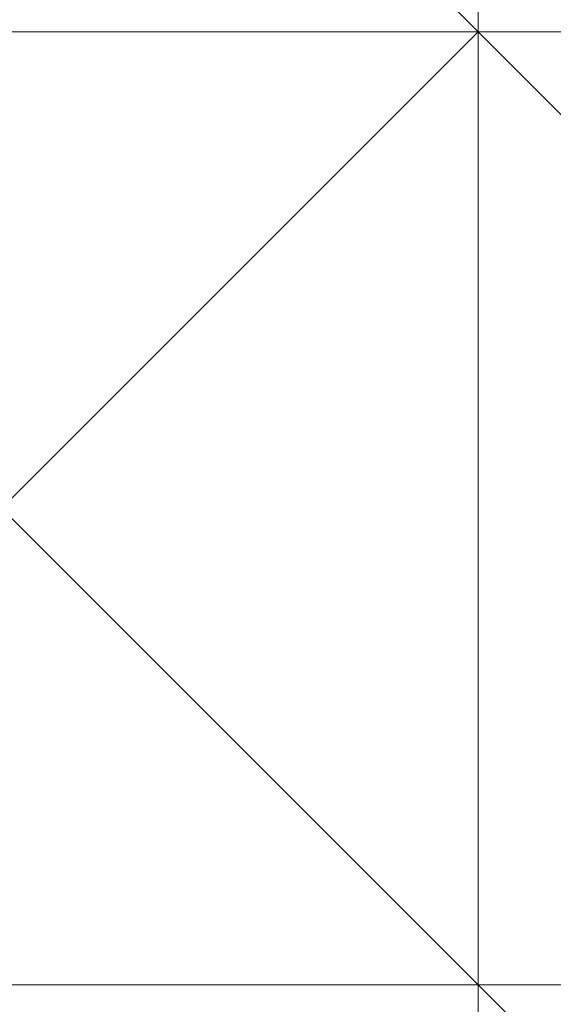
# Model space of a CAD drawing. Header units: inches. Extents: x -79624 to 52587, y -27526 to 10116.
# Tile 197 of 256: x 5679.74 to 5684.77, y -7217.5 to -7208.22. Entities that reach past the tile are written whole.
import ezdxf
from ezdxf import colors
from ezdxf.entities.mleader import LeaderData, LeaderLine
from ezdxf.math import Vec2, Vec3

# ---------------------------------------------------------------- set-up
doc = ezdxf.new("R2010")
doc.units = ezdxf.units.IN
doc.header["$MEASUREMENT"] = 0
doc.layers.add('- მექანიკური ნაწილი', color=7, linetype='Continuous', lineweight=18)
doc.layers.add('Dimensioning - General', color=7, linetype='Continuous')
doc.styles.add('CT', font='ARIALN.TTF', dxfattribs={"height": 200})
doc.styles.add('GENERATED_STYLE_1', font='txt')
doc.dimstyles.new('GENERATED_STYLE__1', dxfattribs={"dimtxt": 100, "dimasz": 76, "dimexe": 0.18, "dimexo": 0.0625, "dimgap": 0, "dimtad": 0, "dimdec": 0, "dimlfac": 0.1, "dimzin": 0, "dimdsep": 46, "dimtxsty": 'GENERATED_STYLE_1', "dimblk": 'ARROWHEAD_5', "dimblk1": 'ARROWHEAD_5', "dimblk2": 'ARROWHEAD_5', "dimcen": 0.09, "dimse1": 1, "dimse2": 1, "dimclrd": 7, "dimclre": 7, "dimclrt": 7, "dimadec": 0, "dimazin": 0, "dimtfac": 1, "dimtdec": 4, "dimtmove": 0, "dimatfit": 3, "dimfxl": 1, "dimtolj": 1, "dimtzin": 0, "dimarcsym": 0})

# ---------------------------------------------------------------- blocks, each defined once
blk = doc.blocks.new('ARROWHEAD_5')
at = {"linetype": 'Continuous', "lineweight": 0}
blk.add_hatch(color=0, dxfattribs=at).paths.add_polyline_path([(-1, 0.2679), (0, 0), (-1, -0.2679)])
at = {"color": 0, "linetype": 'Continuous', "lineweight": 0}
blk.add_line((0, 0), (-1, 0), dxfattribs=at)
blk = doc.blocks.new('*D249')
at = {"layer": 'Defpoints', "color": 0, "linetype": 'Continuous', "transparency": 16777216}
for p in [(358.5559, 209.2034), (25258.5559, 209.2034), (1258.5559, -26125.7224)]:
    blk.add_point(p, dxfattribs=at)
at = {"layer": 'Dimensioning - General', "color": 7, "linetype": 'Continuous', "lineweight": -2, "transparency": 16777216}
for p, q in [((358.5559, 133.2034), (358.5559, -12795.7235)), ((358.5559, -26049.7224), (358.5559, -13148.1045))]:
    blk.add_line(p, q, dxfattribs=at)
at = {"layer": 'Dimensioning - General', "color": 7, "linetype": 'Continuous', "lineweight": -2, "transparency": 16777216, "xscale": 76.00000000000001, "yscale": 76.00000000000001, "zscale": 76.00000000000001}
for p, rotation in [((358.5559, 209.2034), 90), ((358.5559, -26125.7224), 270)]:
    blk.add_blockref('ARROWHEAD_5', p, dxfattribs=dict(at, rotation=rotation))
at = {"layer": 'Dimensioning - General', "color": 7, "linetype": 'Continuous', "lineweight": 13, "transparency": 16777216, "insert": (358.5559, -12971.914), "char_height": 100, "attachment_point": 5, "rotation": 90, "style": 'GENERATED_STYLE_1'}
blk.add_mtext('\\A1;2633', dxfattribs=at)
blk = doc.blocks.new('_DotSmall')
at = {"color": 0, "linetype": 'ByBlock', "const_width": 0.5}
blk.add_lwpolyline([(-0.0625, 0, 1), (0.0625, 0, 1)], format="xyb", close=True, dxfattribs=at)

msp = doc.modelspace()

# ---------------------------------------------------------------- linework, layer by layer
at = {"layer": '- მექანიკური ნაწილი', "color": 7, "lineweight": 0}
for points in [[(5684.05963, -7702.34471), (5684.05963, -7199.35115), (5657.11354, -7199.35115), (5684.05963, -7199.35115), (5657.11354, -7199.35115), (5684.05963, -7199.35115), (5657.11354, -7199.35115), (5657.11354, -7037.67465), (5639.14949, -7037.67465), (5639.14949, -7010.72856), (5630.16746, -7010.72856), (5630.16746, -7037.67465), (5639.14949, -7037.67465), (5657.11354, -7037.67465), (5639.14949, -7037.67465), (5639.14949, -7199.35115), (5630.16746, -7199.35115), (5639.14949, -7199.35115), (5639.14949, -7702.34471)], [(5782.86193, -7037.67465), (5728.96977, -7037.67465), (5684.05963, -7037.67465), (5684.05963, -7199.35115), (5684.05963, -7702.34471), (5657.11354, -7702.34471), (5657.11354, -7855.03918), (5639.14949, -7855.03918), (5639.14949, -7890.96729)], [(5657.11354, -7037.67465), (5657.11354, -7199.35115), (5684.05963, -7199.35115), (5684.05963, -7702.34471)], [(5630.16746, -7702.34471), (5630.16746, -7199.35115), (5666.09557, -7199.35115), (5737.95179, -7199.35115), (5737.95179, -7208.33317), (5666.09557, -7208.33317), (5737.95179, -7208.33317), (5791.84396, -7208.33317)], [(5728.96977, -7199.35115), (5684.05963, -7199.35115), (5684.05963, -7702.34471)]]:
    msp.add_lwpolyline(points, dxfattribs=at)
at = {"layer": '- მექანიკური ნაწილი', "lineweight": 0}
for points in [[(5675.0776, -7199.35115), (5684.05963, -7208.33317), (5675.0776, -7208.33317)], [(5684.05963, -7208.33317), (5675.0776, -7208.33317), (5684.05963, -7208.33317)], [(5675.0776, -7208.33317), (5684.05963, -7208.33317), (5675.0776, -7208.33317)], [(5675.0776, -7208.33317), (5684.05963, -7208.33317), (5675.0776, -7208.33317)], [(5675.0776, -7208.33317), (5684.05963, -7208.33317), (5675.0776, -7208.33317)], [(5675.0776, -7208.33317), (5684.05963, -7208.33317), (5675.0776, -7208.33317)], [(5675.0776, -7208.33317), (5684.05963, -7208.33317), (5675.0776, -7208.33317)], [(5675.0776, -7208.33317), (5684.05963, -7217.3152), (5675.0776, -7208.33317)], [(5675.0776, -7208.33317), (5684.05963, -7217.3152), (5675.0776, -7208.33317)], [(5675.0776, -7208.33317), (5684.05963, -7217.3152), (5675.0776, -7208.33317)], [(5675.0776, -7208.33317), (5684.05963, -7217.3152)], [(5675.0776, -7217.3152), (5684.05963, -7208.33317)], [(5675.0776, -7208.33317), (5684.05963, -7208.33317), (5675.0776, -7208.33317)], [(5675.0776, -7208.33317), (5684.05963, -7208.33317), (5675.0776, -7208.33317)], [(5675.0776, -7208.33317), (5684.05963, -7208.33317), (5675.0776, -7208.33317)], [(5675.0776, -7208.33317), (5684.05963, -7208.33317), (5675.0776, -7208.33317)], [(5675.0776, -7208.33317), (5684.05963, -7208.33317), (5675.0776, -7208.33317)], [(5675.0776, -7208.33317), (5684.05963, -7208.33317), (5675.0776, -7208.33317)], [(5675.0776, -7208.33317), (5684.05963, -7208.33317), (5675.0776, -7208.33317)], [(5675.0776, -7208.33317), (5684.05963, -7208.33317), (5675.0776, -7208.33317)], [(5675.0776, -7208.33317), (5684.05963, -7208.33317), (5675.0776, -7208.33317)], [(5675.0776, -7208.33317), (5684.05963, -7208.33317), (5675.0776, -7208.33317)], [(5675.0776, -7208.33317), (5684.05963, -7208.33317), (5675.0776, -7208.33317)], [(5675.0776, -7208.33317), (5684.05963, -7208.33317), (5675.0776, -7208.33317)], [(5675.0776, -7208.33317), (5684.05963, -7208.33317), (5675.0776, -7208.33317)], [(5675.0776, -7208.33317), (5684.05963, -7208.33317), (5675.0776, -7208.33317)], [(5684.05963, -7217.3152), (5675.0776, -7208.33317)], [(5675.0776, -7208.33317), (5684.05963, -7217.3152), (5675.0776, -7208.33317)], [(5675.0776, -7208.33317), (5684.05963, -7217.3152), (5675.0776, -7208.33317)], [(5675.0776, -7208.33317), (5684.05963, -7217.3152), (5675.0776, -7208.33317)], [(5675.0776, -7208.33317), (5684.05963, -7217.3152)], [(5675.0776, -7208.33317), (5684.05963, -7208.33317), (5675.0776, -7208.33317)], [(5675.0776, -7208.33317), (5684.05963, -7208.33317), (5675.0776, -7208.33317)], [(5675.0776, -7208.33317), (5684.05963, -7208.33317), (5675.0776, -7208.33317)], [(5675.0776, -7208.33317), (5684.05963, -7208.33317), (5675.0776, -7208.33317)], [(5675.0776, -7208.33317), (5684.05963, -7208.33317), (5675.0776, -7208.33317)], [(5675.0776, -7208.33317), (5684.05963, -7208.33317), (5675.0776, -7208.33317)], [(5675.0776, -7208.33317), (5684.05963, -7208.33317), (5675.0776, -7208.33317)], [(5675.0776, -7208.33317), (5684.05963, -7208.33317), (5675.0776, -7208.33317)], [(5675.0776, -7208.33317), (5684.05963, -7208.33317), (5675.0776, -7208.33317)], [(5675.0776, -7208.33317), (5684.05963, -7208.33317), (5675.0776, -7208.33317)], [(5675.0776, -7208.33317), (5684.05963, -7208.33317), (5675.0776, -7208.33317)], [(5675.0776, -7208.33317), (5684.05963, -7208.33317), (5675.0776, -7208.33317)], [(5675.0776, -7208.33317), (5684.05963, -7208.33317), (5675.0776, -7208.33317)], [(5675.0776, -7208.33317), (5684.05963, -7208.33317), (5675.0776, -7208.33317)], [(5675.0776, -7208.33317), (5684.05963, -7208.33317)], [(5684.05963, -7217.3152), (5675.0776, -7208.33317)], [(5675.0776, -7208.33317), (5684.05963, -7217.3152), (5675.0776, -7208.33317)], [(5675.0776, -7208.33317), (5684.05963, -7217.3152), (5675.0776, -7208.33317)], [(5675.0776, -7208.33317), (5684.05963, -7217.3152), (5675.0776, -7208.33317)], [(5675.0776, -7208.33317), (5684.05963, -7217.3152)], [(5684.05963, -7208.33317), (5675.0776, -7208.33317)], [(5675.0776, -7208.33317), (5684.05963, -7208.33317), (5675.0776, -7208.33317)], [(5675.0776, -7208.33317), (5684.05963, -7208.33317), (5675.0776, -7208.33317)], [(5675.0776, -7208.33317), (5684.05963, -7208.33317), (5675.0776, -7208.33317)], [(5675.0776, -7208.33317), (5684.05963, -7208.33317), (5675.0776, -7208.33317)], [(5675.0776, -7208.33317), (5684.05963, -7208.33317), (5675.0776, -7208.33317)], [(5675.0776, -7208.33317), (5684.05963, -7208.33317), (5675.0776, -7208.33317)], [(5675.0776, -7208.33317), (5684.05963, -7208.33317), (5675.0776, -7208.33317)], [(5675.0776, -7208.33317), (5684.05963, -7208.33317), (5675.0776, -7208.33317)], [(5675.0776, -7208.33317), (5684.05963, -7208.33317), (5675.0776, -7208.33317)], [(5684.05963, -7208.33317), (5675.0776, -7208.33317), (5684.05963, -7208.33317)], [(5684.05963, -7208.33317), (5675.0776, -7208.33317)], [(5684.05963, -7208.33317), (5675.0776, -7208.33317)], [(5684.05963, -7208.33317), (5684.05963, -7208.33317)], [(5684.05963, -7208.33317), (5684.05963, -7208.33317)], [(5684.05963, -7217.3152), (5684.05963, -7208.33317), (5684.05963, -7217.3152)], [(5684.05963, -7208.33317), (5684.05963, -7208.33317)], [(5684.05963, -7208.33317), (5684.05963, -7217.3152), (5684.05963, -7208.33317)], [(5684.05963, -7208.33317), (5684.05963, -7217.3152), (5684.05963, -7208.33317)], [(5684.05963, -7208.33317), (5684.05963, -7217.3152), (5684.05963, -7208.33317)], [(5684.05963, -7208.33317), (5684.05963, -7217.3152), (5684.05963, -7208.33317)], [(5684.05963, -7208.33317), (5684.05963, -7217.3152), (5684.05963, -7208.33317)], [(5684.05963, -7217.3152), (5684.05963, -7208.33317), (5684.05963, -7217.3152)], [(5684.05963, -7208.33317), (5684.05963, -7217.3152), (5684.05963, -7208.33317)], [(5684.05963, -7208.33317), (5684.05963, -7217.3152), (5684.05963, -7208.33317)], [(5684.05963, -7208.33317), (5684.05963, -7217.3152), (5684.05963, -7208.33317)], [(5684.05963, -7208.33317), (5684.05963, -7217.3152), (5684.05963, -7208.33317)], [(5684.05963, -7208.33317), (5684.05963, -7217.3152), (5684.05963, -7208.33317)], [(5684.05963, -7208.33317), (5684.05963, -7217.3152), (5684.05963, -7208.33317)], [(5684.05963, -7208.33317), (5684.05963, -7217.3152), (5684.05963, -7208.33317)], [(5684.05963, -7208.33317), (5684.05963, -7217.3152), (5684.05963, -7208.33317)], [(5684.05963, -7208.33317), (5684.05963, -7217.3152), (5684.05963, -7208.33317)], [(5684.05963, -7208.33317), (5684.05963, -7208.33317)], [(5684.05963, -7208.33317), (5684.05963, -7208.33317)], [(5684.05963, -7208.33317), (5684.05963, -7208.33317)], [(5684.05963, -7208.33317), (5684.05963, -7208.33317)], [(5684.05963, -7208.33317), (5684.05963, -7208.33317)], [(5684.05963, -7208.33317), (5684.05963, -7208.33317)], [(5684.05963, -7208.33317), (5684.05963, -7208.33317)], [(5684.05963, -7208.33317), (5684.05963, -7208.33317)], [(5684.05963, -7208.33317), (5684.05963, -7208.33317)], [(5684.05963, -7208.33317), (5684.05963, -7208.33317)], [(5684.05963, -7208.33317), (5684.05963, -7208.33317)], [(5684.05963, -7208.33317), (5684.05963, -7208.33317)], [(5684.05963, -7208.33317), (5684.05963, -7208.33317)], [(5684.05963, -7208.33317), (5684.05963, -7208.33317)], [(5684.05963, -7208.33317), (5684.05963, -7217.3152), (5684.05963, -7208.33317)], [(5684.05963, -7208.33317), (5684.05963, -7217.3152), (5684.05963, -7208.33317)], [(5684.05963, -7208.33317), (5684.05963, -7217.3152), (5684.05963, -7208.33317)], [(5684.05963, -7208.33317), (5684.05963, -7217.3152), (5684.05963, -7208.33317)], [(5684.05963, -7208.33317), (5684.05963, -7217.3152), (5684.05963, -7208.33317)], [(5684.05963, -7217.3152), (5684.05963, -7208.33317), (5684.05963, -7217.3152)], [(5684.05963, -7208.33317), (5684.05963, -7217.3152), (5684.05963, -7208.33317)], [(5684.05963, -7208.33317), (5684.05963, -7217.3152), (5684.05963, -7208.33317)], [(5684.05963, -7208.33317), (5684.05963, -7217.3152), (5684.05963, -7208.33317)], [(5684.05963, -7208.33317), (5684.05963, -7217.3152), (5684.05963, -7208.33317)], [(5684.05963, -7208.33317), (5684.05963, -7217.3152), (5684.05963, -7208.33317)], [(5684.05963, -7208.33317), (5684.05963, -7217.3152), (5684.05963, -7208.33317)], [(5684.05963, -7208.33317), (5684.05963, -7217.3152), (5684.05963, -7208.33317)], [(5684.05963, -7208.33317), (5684.05963, -7217.3152), (5684.05963, -7208.33317)], [(5684.05963, -7208.33317), (5684.05963, -7217.3152), (5684.05963, -7208.33317)], [(5684.05963, -7208.33317), (5684.05963, -7208.33317)], [(5684.05963, -7208.33317), (5684.05963, -7208.33317)], [(5684.05963, -7208.33317), (5684.05963, -7208.33317)], [(5684.05963, -7208.33317), (5684.05963, -7208.33317)], [(5684.05963, -7208.33317), (5684.05963, -7208.33317)], [(5684.05963, -7208.33317), (5684.05963, -7217.3152)], [(5684.05963, -7208.33317), (5684.05963, -7208.33317)], [(5684.05963, -7208.33317), (5684.05963, -7208.33317)], [(5684.05963, -7208.33317), (5684.05963, -7208.33317)], [(5684.05963, -7208.33317), (5684.05963, -7208.33317)], [(5684.05963, -7208.33317), (5684.05963, -7208.33317)], [(5684.05963, -7208.33317), (5684.05963, -7208.33317)], [(5684.05963, -7208.33317), (5684.05963, -7208.33317)], [(5684.05963, -7208.33317), (5684.05963, -7208.33317)], [(5684.05963, -7208.33317), (5684.05963, -7208.33317)], [(5684.05963, -7208.33317), (5684.05963, -7217.3152), (5684.05963, -7208.33317)], [(5684.05963, -7208.33317), (5684.05963, -7217.3152), (5684.05963, -7208.33317)], [(5684.05963, -7208.33317), (5684.05963, -7217.3152), (5684.05963, -7208.33317)], [(5684.05963, -7208.33317), (5684.05963, -7217.3152), (5684.05963, -7208.33317)], [(5684.05963, -7208.33317), (5684.05963, -7217.3152), (5684.05963, -7208.33317)], [(5684.05963, -7217.3152), (5684.05963, -7208.33317), (5684.05963, -7217.3152)], [(5684.05963, -7208.33317), (5684.05963, -7217.3152), (5684.05963, -7208.33317)], [(5684.05963, -7208.33317), (5684.05963, -7217.3152), (5684.05963, -7208.33317)], [(5684.05963, -7208.33317), (5684.05963, -7217.3152), (5684.05963, -7208.33317)], [(5684.05963, -7208.33317), (5684.05963, -7217.3152), (5684.05963, -7208.33317)], [(5684.05963, -7208.33317), (5684.05963, -7217.3152), (5684.05963, -7208.33317)], [(5684.05963, -7208.33317), (5684.05963, -7217.3152), (5684.05963, -7208.33317)], [(5684.05963, -7208.33317), (5684.05963, -7217.3152), (5684.05963, -7208.33317)], [(5684.05963, -7208.33317), (5684.05963, -7217.3152), (5684.05963, -7208.33317)], [(5684.05963, -7208.33317), (5684.05963, -7217.3152), (5684.05963, -7208.33317)], [(5684.05963, -7208.33317), (5684.05963, -7208.33317)], [(5684.05963, -7208.33317), (5684.05963, -7208.33317)], [(5684.05963, -7208.33317), (5684.05963, -7208.33317)], [(5684.05963, -7208.33317), (5684.05963, -7208.33317)], [(5684.05963, -7208.33317), (5684.05963, -7208.33317)], [(5684.05963, -7208.33317), (5684.05963, -7208.33317)], [(5684.05963, -7208.33317), (5684.05963, -7208.33317)], [(5684.05963, -7208.33317), (5684.05963, -7208.33317)], [(5684.05963, -7208.33317), (5684.05963, -7208.33317)], [(5684.05963, -7208.33317), (5684.05963, -7208.33317)], [(5684.05963, -7208.33317), (5684.05963, -7208.33317)], [(5684.05963, -7208.33317), (5684.05963, -7208.33317)], [(5684.05963, -7208.33317), (5684.05963, -7208.33317)], [(5684.05963, -7208.33317), (5684.05963, -7208.33317)], [(5684.05963, -7217.3152), (5684.05963, -7208.33317), (5684.05963, -7217.3152)], [(5684.05963, -7208.33317), (5684.05963, -7208.33317)], [(5684.05963, -7217.3152), (5684.05963, -7208.33317)], [(5684.05963, -7217.3152), (5684.05963, -7208.33317)], [(5684.05963, -7217.3152), (5675.0776, -7217.3152)], [(5684.05963, -7217.3152), (5675.0776, -7217.3152)], [(5675.0776, -7217.3152), (5684.05963, -7217.3152), (5675.0776, -7217.3152)], [(5675.0776, -7217.3152), (5684.05963, -7217.3152), (5675.0776, -7217.3152)], [(5675.0776, -7217.3152), (5684.05963, -7217.3152), (5675.0776, -7217.3152)], [(5675.0776, -7217.3152), (5684.05963, -7217.3152), (5675.0776, -7217.3152)], [(5675.0776, -7217.3152), (5684.05963, -7217.3152), (5675.0776, -7217.3152)], [(5675.0776, -7217.3152), (5684.05963, -7217.3152), (5675.0776, -7217.3152)], [(5675.0776, -7217.3152), (5684.05963, -7217.3152), (5675.0776, -7217.3152)], [(5675.0776, -7217.3152), (5684.05963, -7217.3152), (5675.0776, -7217.3152)], [(5675.0776, -7217.3152), (5684.05963, -7217.3152), (5675.0776, -7217.3152)], [(5675.0776, -7217.3152), (5684.05963, -7217.3152), (5675.0776, -7217.3152)], [(5675.0776, -7217.3152), (5684.05963, -7217.3152), (5675.0776, -7217.3152)], [(5675.0776, -7217.3152), (5684.05963, -7217.3152), (5675.0776, -7217.3152)], [(5684.05963, -7217.3152), (5675.0776, -7217.3152)], [(5675.0776, -7217.3152), (5684.05963, -7217.3152), (5675.0776, -7217.3152)], [(5675.0776, -7217.3152), (5684.05963, -7217.3152), (5675.0776, -7217.3152)], [(5675.0776, -7217.3152), (5684.05963, -7217.3152), (5675.0776, -7217.3152)], [(5675.0776, -7217.3152), (5684.05963, -7217.3152), (5675.0776, -7217.3152)], [(5675.0776, -7217.3152), (5684.05963, -7217.3152), (5675.0776, -7217.3152)], [(5675.0776, -7217.3152), (5684.05963, -7217.3152), (5675.0776, -7217.3152)], [(5675.0776, -7217.3152), (5684.05963, -7217.3152), (5675.0776, -7217.3152)], [(5675.0776, -7217.3152), (5684.05963, -7217.3152), (5675.0776, -7217.3152)], [(5675.0776, -7217.3152), (5684.05963, -7217.3152), (5675.0776, -7217.3152)], [(5675.0776, -7217.3152), (5684.05963, -7217.3152), (5675.0776, -7217.3152)], [(5675.0776, -7217.3152), (5684.05963, -7217.3152), (5675.0776, -7217.3152)], [(5675.0776, -7217.3152), (5684.05963, -7217.3152), (5675.0776, -7217.3152)], [(5684.05963, -7217.3152), (5675.0776, -7217.3152)], [(5684.05963, -7217.3152), (5675.0776, -7217.3152)], [(5675.0776, -7217.3152), (5684.05963, -7217.3152), (5675.0776, -7217.3152)], [(5675.0776, -7217.3152), (5684.05963, -7217.3152), (5675.0776, -7217.3152)], [(5675.0776, -7217.3152), (5684.05963, -7217.3152), (5675.0776, -7217.3152)], [(5675.0776, -7217.3152), (5684.05963, -7217.3152), (5675.0776, -7217.3152)], [(5675.0776, -7217.3152), (5684.05963, -7217.3152), (5675.0776, -7217.3152)], [(5675.0776, -7217.3152), (5684.05963, -7217.3152), (5675.0776, -7217.3152)], [(5675.0776, -7217.3152), (5684.05963, -7217.3152), (5675.0776, -7217.3152)], [(5675.0776, -7217.3152), (5684.05963, -7217.3152), (5675.0776, -7217.3152)], [(5675.0776, -7217.3152), (5684.05963, -7217.3152), (5675.0776, -7217.3152)], [(5675.0776, -7217.3152), (5684.05963, -7217.3152), (5675.0776, -7217.3152)], [(5675.0776, -7217.3152), (5684.05963, -7217.3152), (5675.0776, -7217.3152)], [(5675.0776, -7217.3152), (5684.05963, -7217.3152), (5675.0776, -7217.3152)], [(5684.05963, -7217.3152), (5675.0776, -7217.3152)], [(5693.04166, -7217.3152), (5684.05963, -7217.3152)], [(5693.04166, -7217.3152), (5684.05963, -7217.3152)], [(5693.04166, -7217.3152), (5684.05963, -7217.3152), (5693.04166, -7217.3152)], [(5684.05963, -7217.3152), (5684.05963, -7217.3152)], [(5684.05963, -7217.3152), (5693.04166, -7226.29723), (5684.05963, -7217.3152)], [(5684.05963, -7217.3152), (5693.04166, -7217.3152), (5684.05963, -7217.3152)], [(5684.05963, -7217.3152), (5693.04166, -7217.3152)], [(5693.04166, -7226.29723), (5684.05963, -7217.3152)], [(5684.05963, -7217.3152), (5693.04166, -7226.29723), (5684.05963, -7217.3152)], [(5684.05963, -7217.3152), (5693.04166, -7226.29723), (5684.05963, -7217.3152)], [(5684.05963, -7217.3152), (5693.04166, -7226.29723), (5684.05963, -7217.3152)], [(5684.05963, -7217.3152), (5693.04166, -7226.29723)], [(5684.05963, -7226.29723), (5684.05963, -7217.3152)], [(5684.05963, -7217.3152), (5684.05963, -7226.29723), (5684.05963, -7217.3152)], [(5684.05963, -7217.3152), (5684.05963, -7226.29723), (5684.05963, -7217.3152)], [(5684.05963, -7217.3152), (5684.05963, -7226.29723), (5684.05963, -7217.3152)], [(5684.05963, -7217.3152), (5684.05963, -7226.29723), (5684.05963, -7217.3152)], [(5684.05963, -7217.3152), (5684.05963, -7226.29723), (5684.05963, -7217.3152)], [(5684.05963, -7217.3152), (5684.05963, -7226.29723), (5684.05963, -7217.3152)], [(5684.05963, -7217.3152), (5684.05963, -7226.29723), (5684.05963, -7217.3152)], [(5684.05963, -7217.3152), (5684.05963, -7226.29723), (5684.05963, -7217.3152)], [(5684.05963, -7217.3152), (5684.05963, -7226.29723), (5684.05963, -7217.3152)], [(5684.05963, -7217.3152), (5684.05963, -7226.29723), (5684.05963, -7217.3152)], [(5684.05963, -7217.3152), (5684.05963, -7226.29723), (5684.05963, -7217.3152)], [(5684.05963, -7217.3152), (5684.05963, -7226.29723), (5684.05963, -7217.3152)], [(5684.05963, -7217.3152), (5684.05963, -7226.29723), (5684.05963, -7217.3152)], [(5684.05963, -7217.3152), (5684.05963, -7226.29723), (5684.05963, -7217.3152)], [(5684.05963, -7217.3152), (5684.05963, -7226.29723), (5684.05963, -7217.3152)], [(5684.05963, -7217.3152), (5684.05963, -7226.29723), (5684.05963, -7217.3152)], [(5684.05963, -7217.3152), (5684.05963, -7226.29723), (5684.05963, -7217.3152)], [(5684.05963, -7217.3152), (5684.05963, -7226.29723), (5684.05963, -7217.3152)], [(5684.05963, -7226.29723), (5684.05963, -7217.3152), (5684.05963, -7226.29723)], [(5684.05963, -7217.3152), (5684.05963, -7217.3152)], [(5693.04166, -7217.3152), (5684.05963, -7217.3152), (5693.04166, -7217.3152)], [(5684.05963, -7217.3152), (5693.04166, -7217.3152), (5684.05963, -7217.3152)], [(5684.05963, -7217.3152), (5693.04166, -7217.3152), (5684.05963, -7217.3152)], [(5684.05963, -7217.3152), (5693.04166, -7217.3152), (5684.05963, -7217.3152)], [(5684.05963, -7217.3152), (5693.04166, -7217.3152), (5684.05963, -7217.3152)], [(5684.05963, -7217.3152), (5693.04166, -7217.3152), (5684.05963, -7217.3152)], [(5684.05963, -7217.3152), (5684.05963, -7217.3152)], [(5684.05963, -7217.3152), (5684.05963, -7217.3152)], [(5684.05963, -7217.3152), (5684.05963, -7217.3152)], [(5684.05963, -7217.3152), (5684.05963, -7217.3152)], [(5684.05963, -7217.3152), (5684.05963, -7217.3152)], [(5684.05963, -7217.3152), (5684.05963, -7217.3152)], [(5684.05963, -7217.3152), (5684.05963, -7217.3152)], [(5684.05963, -7217.3152), (5684.05963, -7217.3152)], [(5684.05963, -7217.3152), (5684.05963, -7217.3152)], [(5684.05963, -7217.3152), (5684.05963, -7217.3152)], [(5684.05963, -7217.3152), (5684.05963, -7217.3152)], [(5684.05963, -7217.3152), (5684.05963, -7217.3152)], [(5684.05963, -7217.3152), (5684.05963, -7217.3152)], [(5684.05963, -7217.3152), (5684.05963, -7217.3152)], [(5684.05963, -7217.3152), (5684.05963, -7217.3152)], [(5684.05963, -7217.3152), (5684.05963, -7217.3152)], [(5684.05963, -7217.3152), (5684.05963, -7217.3152)], [(5684.05963, -7217.3152), (5684.05963, -7217.3152)], [(5684.05963, -7217.3152), (5684.05963, -7217.3152)], [(5684.05963, -7217.3152), (5684.05963, -7217.3152)], [(5684.05963, -7217.3152), (5684.05963, -7217.3152)], [(5684.05963, -7217.3152), (5684.05963, -7217.3152)], [(5684.05963, -7217.3152), (5684.05963, -7217.3152)], [(5684.05963, -7217.3152), (5684.05963, -7217.3152)], [(5684.05963, -7217.3152), (5684.05963, -7217.3152)], [(5684.05963, -7217.3152), (5684.05963, -7217.3152)], [(5684.05963, -7217.3152), (5684.05963, -7217.3152)], [(5684.05963, -7217.3152), (5684.05963, -7217.3152)], [(5684.05963, -7217.3152), (5684.05963, -7217.3152)], [(5684.05963, -7217.3152), (5684.05963, -7217.3152)], [(5684.05963, -7217.3152), (5684.05963, -7217.3152)], [(5684.05963, -7217.3152), (5693.04166, -7226.29723), (5684.05963, -7217.3152)], [(5684.05963, -7217.3152), (5693.04166, -7217.3152), (5684.05963, -7217.3152)], [(5684.05963, -7217.3152), (5693.04166, -7217.3152)], [(5693.04166, -7226.29723), (5684.05963, -7217.3152)], [(5684.05963, -7217.3152), (5693.04166, -7226.29723), (5684.05963, -7217.3152)], [(5684.05963, -7217.3152), (5693.04166, -7226.29723), (5684.05963, -7217.3152)], [(5684.05963, -7217.3152), (5693.04166, -7226.29723), (5684.05963, -7217.3152)], [(5684.05963, -7217.3152), (5693.04166, -7226.29723)], [(5684.05963, -7226.29723), (5684.05963, -7217.3152)], [(5684.05963, -7217.3152), (5684.05963, -7226.29723), (5684.05963, -7217.3152)], [(5684.05963, -7217.3152), (5684.05963, -7226.29723), (5684.05963, -7217.3152)], [(5684.05963, -7217.3152), (5684.05963, -7226.29723), (5684.05963, -7217.3152)], [(5684.05963, -7217.3152), (5684.05963, -7226.29723), (5684.05963, -7217.3152)], [(5684.05963, -7217.3152), (5684.05963, -7226.29723), (5684.05963, -7217.3152)], [(5684.05963, -7217.3152), (5684.05963, -7226.29723), (5684.05963, -7217.3152)], [(5684.05963, -7217.3152), (5684.05963, -7226.29723), (5684.05963, -7217.3152)], [(5684.05963, -7217.3152), (5684.05963, -7226.29723), (5684.05963, -7217.3152)], [(5684.05963, -7217.3152), (5684.05963, -7226.29723), (5684.05963, -7217.3152)], [(5684.05963, -7217.3152), (5684.05963, -7226.29723), (5684.05963, -7217.3152)], [(5684.05963, -7217.3152), (5684.05963, -7226.29723), (5684.05963, -7217.3152)], [(5684.05963, -7217.3152), (5684.05963, -7226.29723), (5684.05963, -7217.3152)], [(5684.05963, -7217.3152), (5684.05963, -7226.29723), (5684.05963, -7217.3152)], [(5684.05963, -7217.3152), (5684.05963, -7226.29723), (5684.05963, -7217.3152)], [(5684.05963, -7217.3152), (5684.05963, -7226.29723), (5684.05963, -7217.3152)], [(5684.05963, -7217.3152), (5684.05963, -7226.29723), (5684.05963, -7217.3152)], [(5684.05963, -7217.3152), (5684.05963, -7226.29723), (5684.05963, -7217.3152)], [(5684.05963, -7217.3152), (5684.05963, -7226.29723), (5684.05963, -7217.3152)], [(5684.05963, -7226.29723), (5684.05963, -7217.3152), (5684.05963, -7226.29723)], [(5684.05963, -7217.3152), (5684.05963, -7217.3152)], [(5693.04166, -7217.3152), (5684.05963, -7217.3152), (5693.04166, -7217.3152)], [(5684.05963, -7217.3152), (5693.04166, -7217.3152), (5684.05963, -7217.3152)], [(5684.05963, -7217.3152), (5693.04166, -7217.3152), (5684.05963, -7217.3152)], [(5684.05963, -7217.3152), (5693.04166, -7217.3152), (5684.05963, -7217.3152)], [(5684.05963, -7217.3152), (5693.04166, -7217.3152), (5684.05963, -7217.3152)], [(5684.05963, -7217.3152), (5693.04166, -7217.3152), (5684.05963, -7217.3152)], [(5684.05963, -7217.3152), (5684.05963, -7217.3152)], [(5684.05963, -7217.3152), (5684.05963, -7217.3152)], [(5684.05963, -7217.3152), (5684.05963, -7217.3152)], [(5684.05963, -7217.3152), (5684.05963, -7217.3152)], [(5684.05963, -7217.3152), (5684.05963, -7217.3152)], [(5684.05963, -7217.3152), (5684.05963, -7217.3152)], [(5684.05963, -7217.3152), (5684.05963, -7217.3152)], [(5684.05963, -7217.3152), (5684.05963, -7217.3152)], [(5684.05963, -7217.3152), (5684.05963, -7217.3152)], [(5684.05963, -7217.3152), (5684.05963, -7217.3152)], [(5684.05963, -7217.3152), (5684.05963, -7217.3152)], [(5684.05963, -7217.3152), (5684.05963, -7217.3152)], [(5684.05963, -7217.3152), (5684.05963, -7217.3152)], [(5684.05963, -7217.3152), (5684.05963, -7217.3152)], [(5684.05963, -7217.3152), (5684.05963, -7217.3152)], [(5684.05963, -7217.3152), (5684.05963, -7217.3152)], [(5684.05963, -7217.3152), (5684.05963, -7217.3152)], [(5684.05963, -7217.3152), (5684.05963, -7217.3152)], [(5684.05963, -7217.3152), (5684.05963, -7217.3152)], [(5684.05963, -7217.3152), (5684.05963, -7217.3152)], [(5684.05963, -7217.3152), (5684.05963, -7217.3152)], [(5684.05963, -7217.3152), (5684.05963, -7217.3152)], [(5684.05963, -7217.3152), (5684.05963, -7217.3152)], [(5684.05963, -7217.3152), (5684.05963, -7217.3152)], [(5684.05963, -7217.3152), (5684.05963, -7217.3152)], [(5684.05963, -7217.3152), (5684.05963, -7217.3152)], [(5684.05963, -7217.3152), (5684.05963, -7217.3152)], [(5684.05963, -7217.3152), (5684.05963, -7217.3152)], [(5684.05963, -7217.3152), (5684.05963, -7217.3152)], [(5684.05963, -7217.3152), (5684.05963, -7217.3152)], [(5684.05963, -7217.3152), (5684.05963, -7217.3152)], [(5684.05963, -7217.3152), (5693.04166, -7226.29723), (5684.05963, -7217.3152)], [(5684.05963, -7217.3152), (5693.04166, -7217.3152), (5684.05963, -7217.3152)], [(5684.05963, -7217.3152), (5693.04166, -7217.3152)], [(5693.04166, -7226.29723), (5684.05963, -7217.3152)], [(5684.05963, -7217.3152), (5693.04166, -7226.29723), (5684.05963, -7217.3152)], [(5684.05963, -7217.3152), (5693.04166, -7226.29723), (5684.05963, -7217.3152)], [(5684.05963, -7217.3152), (5693.04166, -7226.29723), (5684.05963, -7217.3152)], [(5684.05963, -7217.3152), (5693.04166, -7226.29723)], [(5684.05963, -7226.29723), (5684.05963, -7217.3152)], [(5684.05963, -7217.3152), (5684.05963, -7226.29723), (5684.05963, -7217.3152)], [(5684.05963, -7217.3152), (5684.05963, -7226.29723), (5684.05963, -7217.3152)], [(5684.05963, -7217.3152), (5684.05963, -7226.29723), (5684.05963, -7217.3152)], [(5684.05963, -7217.3152), (5684.05963, -7226.29723), (5684.05963, -7217.3152)], [(5684.05963, -7217.3152), (5684.05963, -7226.29723), (5684.05963, -7217.3152)], [(5684.05963, -7217.3152), (5684.05963, -7226.29723), (5684.05963, -7217.3152)], [(5684.05963, -7217.3152), (5684.05963, -7226.29723), (5684.05963, -7217.3152)], [(5684.05963, -7217.3152), (5684.05963, -7226.29723), (5684.05963, -7217.3152)], [(5684.05963, -7217.3152), (5684.05963, -7226.29723), (5684.05963, -7217.3152)], [(5684.05963, -7217.3152), (5684.05963, -7226.29723), (5684.05963, -7217.3152)], [(5684.05963, -7217.3152), (5684.05963, -7226.29723), (5684.05963, -7217.3152)], [(5684.05963, -7217.3152), (5684.05963, -7226.29723), (5684.05963, -7217.3152)], [(5684.05963, -7217.3152), (5684.05963, -7226.29723), (5684.05963, -7217.3152)], [(5684.05963, -7217.3152), (5684.05963, -7226.29723), (5684.05963, -7217.3152)], [(5684.05963, -7217.3152), (5684.05963, -7226.29723), (5684.05963, -7217.3152)], [(5684.05963, -7217.3152), (5684.05963, -7226.29723), (5684.05963, -7217.3152)], [(5684.05963, -7217.3152), (5684.05963, -7226.29723), (5684.05963, -7217.3152)], [(5684.05963, -7217.3152), (5684.05963, -7226.29723), (5684.05963, -7217.3152)], [(5684.05963, -7226.29723), (5684.05963, -7217.3152), (5684.05963, -7226.29723)], [(5684.05963, -7217.3152), (5684.05963, -7217.3152)], [(5693.04166, -7217.3152), (5684.05963, -7217.3152), (5693.04166, -7217.3152)], [(5684.05963, -7217.3152), (5693.04166, -7217.3152), (5684.05963, -7217.3152)], [(5684.05963, -7217.3152), (5693.04166, -7217.3152), (5684.05963, -7217.3152)], [(5684.05963, -7217.3152), (5693.04166, -7217.3152), (5684.05963, -7217.3152)], [(5684.05963, -7217.3152), (5693.04166, -7217.3152), (5684.05963, -7217.3152)], [(5684.05963, -7217.3152), (5693.04166, -7217.3152), (5684.05963, -7217.3152)], [(5684.05963, -7217.3152), (5684.05963, -7217.3152)], [(5684.05963, -7217.3152), (5684.05963, -7217.3152)], [(5684.05963, -7217.3152), (5684.05963, -7217.3152)], [(5684.05963, -7217.3152), (5684.05963, -7217.3152)], [(5684.05963, -7217.3152), (5684.05963, -7217.3152)], [(5684.05963, -7217.3152), (5684.05963, -7217.3152)], [(5684.05963, -7217.3152), (5684.05963, -7217.3152)], [(5684.05963, -7217.3152), (5684.05963, -7217.3152)], [(5684.05963, -7217.3152), (5684.05963, -7217.3152)], [(5684.05963, -7217.3152), (5684.05963, -7217.3152)], [(5684.05963, -7217.3152), (5684.05963, -7217.3152)], [(5684.05963, -7217.3152), (5684.05963, -7217.3152)], [(5684.05963, -7217.3152), (5684.05963, -7217.3152)], [(5684.05963, -7217.3152), (5684.05963, -7217.3152)], [(5684.05963, -7217.3152), (5684.05963, -7217.3152)], [(5684.05963, -7217.3152), (5684.05963, -7217.3152)], [(5684.05963, -7217.3152), (5684.05963, -7217.3152)], [(5684.05963, -7217.3152), (5684.05963, -7217.3152)], [(5684.05963, -7217.3152), (5684.05963, -7217.3152)], [(5684.05963, -7217.3152), (5684.05963, -7217.3152)], [(5684.05963, -7217.3152), (5684.05963, -7217.3152)], [(5684.05963, -7217.3152), (5684.05963, -7217.3152)], [(5684.05963, -7217.3152), (5684.05963, -7217.3152)], [(5684.05963, -7217.3152), (5684.05963, -7217.3152)], [(5684.05963, -7217.3152), (5684.05963, -7217.3152)], [(5684.05963, -7217.3152), (5684.05963, -7217.3152)], [(5684.05963, -7217.3152), (5684.05963, -7217.3152)], [(5684.05963, -7217.3152), (5684.05963, -7217.3152)], [(5684.05963, -7217.3152), (5684.05963, -7217.3152)], [(5684.05963, -7217.3152), (5684.05963, -7217.3152)], [(5684.05963, -7217.3152), (5684.05963, -7217.3152)], [(5693.04166, -7217.3152), (5684.05963, -7217.3152), (5693.04166, -7217.3152)], [(5684.05963, -7217.3152), (5684.05963, -7217.3152)], [(5693.04166, -7217.3152), (5684.05963, -7217.3152)], [(5693.04166, -7217.3152), (5684.05963, -7217.3152)]]:
    msp.add_lwpolyline(points, dxfattribs=at)
for points in [[(5684.05963, -7208.33317), (5675.0776, -7217.3152), (5684.05963, -7217.3152)], [(5684.05963, -7208.33317), (5675.0776, -7217.3152), (5684.05963, -7217.3152)], [(5684.05963, -7208.33317), (5675.0776, -7217.3152), (5684.05963, -7217.3152)], [(5684.05963, -7217.3152), (5684.05963, -7208.33317), (5675.0776, -7208.33317), (5675.0776, -7217.3152), (5684.05963, -7208.33317), (5675.0776, -7208.33317), (5684.05963, -7208.33317), (5675.0776, -7208.33317), (5675.0776, -7217.3152), (5684.05963, -7208.33317), (5684.05963, -7217.3152), (5675.0776, -7208.33317), (5675.0776, -7217.3152), (5684.05963, -7217.3152), (5675.0776, -7217.3152)], [(5693.04166, -7217.3152), (5684.05963, -7208.33317), (5684.05963, -7217.3152)], [(5684.05963, -7217.3152), (5684.05963, -7226.29723), (5693.04166, -7226.29723)], [(5693.04166, -7217.3152), (5684.05963, -7217.3152), (5693.04166, -7226.29723)], [(5684.05963, -7217.3152), (5684.05963, -7226.29723), (5693.04166, -7226.29723)], [(5693.04166, -7217.3152), (5684.05963, -7217.3152), (5693.04166, -7226.29723)], [(5684.05963, -7217.3152), (5684.05963, -7226.29723), (5693.04166, -7226.29723)], [(5693.04166, -7217.3152), (5684.05963, -7217.3152), (5693.04166, -7226.29723)]]:
    msp.add_lwpolyline(points, close=True, dxfattribs=at)

# ---------------------------------------------------------------- dimensions: what is measured, and where the dimension line sits
at = {"layer": 'Dimensioning - General', "color": 7, "linetype": 'Continuous', "lineweight": 13}
dim = msp.add_linear_dim(base=(358.55594, 209.20337), p1=(1258.55593, -26125.72241), p2=(25258.55593, 209.20337), angle=90, dimstyle='GENERATED_STYLE__1', dxfattribs=at)
dim.commit()
dim.dimension.update_dxf_attribs({"geometry": '*D249', "text_midpoint": (358.55594, -12971.91402), "dimtype": 160, "text_rotation": 90})

# ---------------------------------------------------------------- leaders
at = {"layer": '- მექანიკური ნაწილი', "color": 7}
ml = msp.add_multileader_mtext('Standard', dxfattribs=at)
ml.set_content('{\\fSylfaen|b1|i0|c0|p18;FDB-ROOF  \\fSylfaen|b0|i0|c0|p18;\\C1;QF-4            \\C7;N2XH FE180 E90-4X2.5}', color=7, style='CT')
ml.set_leader_properties()
ml.set_arrow_properties(name='DOTSMALL')
ml.build(insert=Vec2(0, 0))
ml.multileader.update_dxf_attribs({"has_dogleg": 0, "text_left_attachment_type": 6, "text_right_attachment_type": 6, "dogleg_length": 9, "arrow_head_size": 215.76216})
ctx = ml.context
ctx.base_point, ctx.char_height, ctx.arrow_head_size, ctx.landing_gap_size, ctx.plane_origin = Vec3(4404.3436, -5698.79462), 214.21600799, 215.76216, 71.92072, Vec3(-16312.78055, -26107.8537)
ctx.left_attachment, ctx.right_attachment, ctx.text_align_type = 6, 6, 1
notes = []
notes.append((ctx, [(1, (1, 1, 0), (4395.3436, -5698.79462), (1, 0), 9, [(2, [(5981.41107, -7254.60492)], 0, [])])]))
ctx.mtext.insert, ctx.mtext.width, ctx.mtext.defined_height, ctx.mtext.alignment, ctx.mtext.flow_direction = Vec3(6035.81144, -5441.73541), 3165.613385, 305.10903, 2, 5
for ctx, leaders in notes:
    for number, flags, end, landing, length, lines in leaders:
        leader = LeaderData()
        leader.index, (leader.has_last_leader_line, leader.has_dogleg_vector, leader.attachment_direction) = number, flags
        leader.last_leader_point, leader.dogleg_vector, leader.dogleg_length = Vec3(end), Vec3(landing), length
        for number, points, colour, breaks in lines:
            line = LeaderLine()
            line.index, line.vertices, line.color, line.breaks = number, Vec3.list(points), colors.encode_raw_color(colour), breaks
            leader.lines.append(line)
        ctx.leaders.append(leader)

doc.saveas('drawing.dxf')
